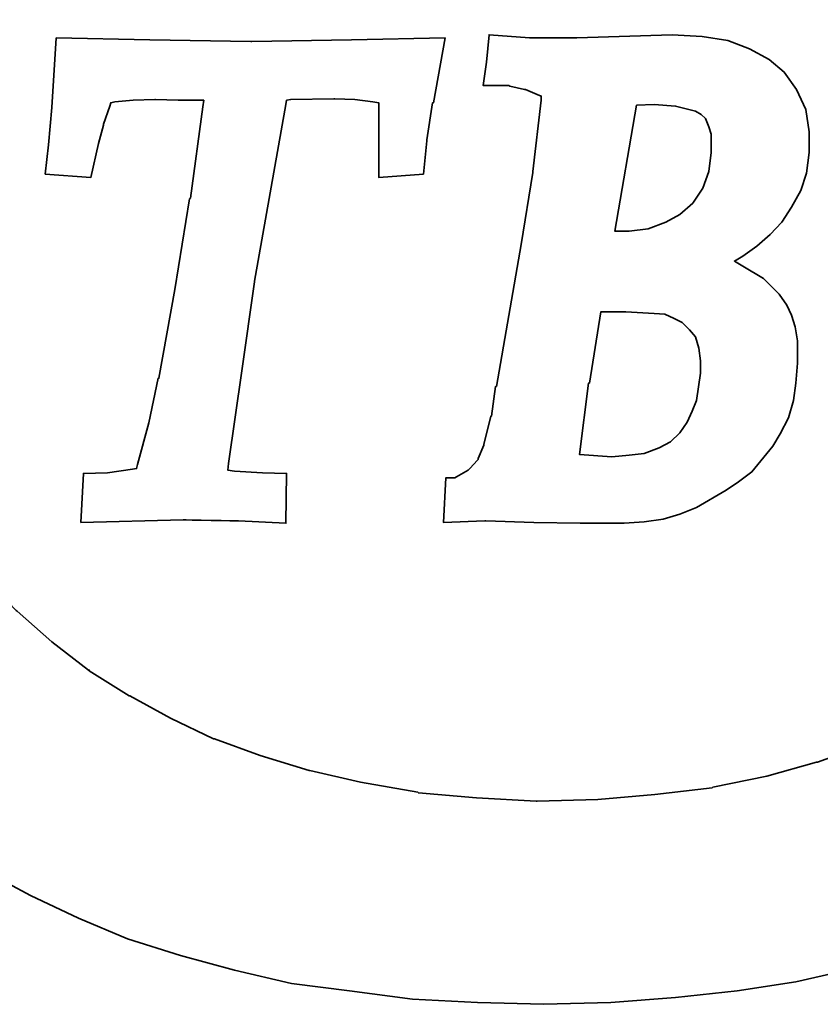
# Model space of a CAD drawing. Header units: millimetres. Extents: x -5 to 2507, y 11 to 386.
# Tile 5 of 63: x 251.29 to 256.85, y 108.6 to 115.43. Entities that reach past the tile are written whole.
import ezdxf

# ---------------------------------------------------------------- set-up
doc = ezdxf.new("R2010")
doc.units = ezdxf.units.MM
doc.header["$LTSCALE"] = 0.2
doc.layers.add('layer 1', color=7, linetype='CONTINUOUS')

msp = doc.modelspace()

# ---------------------------------------------------------------- linework, layer by layer
at = {"layer": 'layer 1', "color": 1, "lineweight": 35}
for points, knots in [([(258.9964, 115.8749), (258.9964, 115.8749), (260.338, 116.7047), (260.338, 116.7047), (260.338, 116.7047), (260.338, 116.7047), (260.1484, 116.9459), (260.1484, 116.9459), (260.1484, 116.9459), (260.1484, 116.9459), (259.93, 117.1703), (259.93, 117.1703), (259.93, 117.1703), (259.93, 117.1703), (259.705, 117.3899), (259.705, 117.3899), (259.705, 117.3899), (259.705, 117.3899), (259.474, 117.5855), (259.474, 117.5855), (259.474, 117.5855), (259.474, 117.5855), (259.2268, 117.7811), (259.2268, 117.7811), (259.2268, 117.7811), (259.2268, 117.7811), (259.2208, 117.7811), (259.2208, 117.7811), (259.2208, 117.7811), (259.2208, 117.7811), (258.9508, 117.9479), (258.9508, 117.9479), (258.9508, 117.9479), (258.9508, 117.9479), (258.9508, 117.9533), (258.9508, 117.9533), (258.9508, 117.9533), (258.9508, 117.9533), (258.6796, 118.1201), (258.6796, 118.1201), (258.6796, 118.1201), (258.6796, 118.1201), (258.3868, 118.2647), (258.3868, 118.2647), (258.3868, 118.2647), (258.3868, 118.2647), (258.0922, 118.4147), (258.0922, 118.4147), (258.0922, 118.4147), (258.0922, 118.4147), (257.7352, 118.5527), (257.7352, 118.5527), (257.7352, 118.5527), (257.7352, 118.5527), (257.3494, 118.6847), (257.3494, 118.6847), (257.3494, 118.6847), (257.3494, 118.6847), (256.9468, 118.7999), (256.9468, 118.7999), (256.9468, 118.7999), (256.9468, 118.7999), (256.5214, 118.8917), (256.5214, 118.8917), (256.5214, 118.8917), (256.5214, 118.8917), (256.0888, 118.9559), (256.0888, 118.9559), (256.0888, 118.9559), (256.0888, 118.9559), (255.6172, 119.0015), (255.6172, 119.0015), (255.6172, 119.0015), (255.6172, 119.0015), (255.1336, 119.0243), (255.1336, 119.0243), (255.1336, 119.0243), (255.1336, 119.0243), (254.644, 119.0135), (254.644, 119.0135), (254.644, 119.0135), (254.644, 119.0135), (254.1772, 118.9847), (254.1772, 118.9847), (254.1772, 118.9847), (254.1772, 118.9847), (253.7452, 118.9439), (253.7452, 118.9439), (253.7452, 118.9439), (253.7452, 118.9439), (253.3252, 118.8917), (253.3252, 118.8917), (253.3252, 118.8917), (253.3252, 118.8917), (252.9226, 118.8113), (252.9226, 118.8113), (252.9226, 118.8113), (252.9226, 118.8113), (252.646, 118.7369), (252.646, 118.7369), (252.646, 118.7369), (252.646, 118.7369), (252.37, 118.6559), (252.37, 118.6559), (252.37, 118.6559), (252.37, 118.6559), (252.0988, 118.5635), (252.0988, 118.5635), (252.0988, 118.5635), (252.0988, 118.5635), (251.8456, 118.4603), (251.8456, 118.4603), (251.8456, 118.4603), (251.8456, 118.4603), (251.5984, 118.3451), (251.5984, 118.3451), (251.5984, 118.3451), (251.5984, 118.3451), (251.3452, 118.2239), (251.3452, 118.2239), (251.3452, 118.2239), (251.3452, 118.2239), (251.1148, 118.0973), (251.1148, 118.0973), (251.1148, 118.0973), (251.1148, 118.0973), (250.8844, 117.9647), (250.8844, 117.9647), (250.8844, 117.9647), (250.8844, 117.9647), (250.6654, 117.8153), (250.6654, 117.8153), (250.6654, 117.8153), (250.6654, 117.8153), (250.4524, 117.6659), (250.4524, 117.6659), (250.4524, 117.6659), (250.4524, 117.6659), (250.2568, 117.5051), (250.2568, 117.5051), (250.2568, 117.5051), (250.2568, 117.5051), (250.0552, 117.3323), (250.0552, 117.3323), (250.0552, 117.3323), (250.0552, 117.3323), (249.7042, 116.9861), (249.7042, 116.9861), (249.7042, 116.9861), (249.7042, 116.9861), (249.6976, 116.9807), (249.6976, 116.9807), (249.6976, 116.9807), (249.6976, 116.9807), (249.37, 116.5895), (249.37, 116.5895), (249.37, 116.5895), (249.37, 116.5895), (249.1852, 116.3183), (249.1852, 116.3183), (249.1852, 116.3183), (249.1852, 116.3183), (249.1798, 116.3123), (249.1798, 116.3123), (249.1798, 116.3123), (249.1798, 116.3123), (249.0016, 116.0075), (249.0016, 116.0075), (249.0016, 116.0075), (249.0016, 116.0075), (248.8396, 115.6913), (248.8396, 115.6913), (248.8396, 115.6913), (248.8396, 115.6913), (248.7016, 115.3343), (248.7016, 115.3343), (248.7016, 115.3343), (248.7016, 115.3343), (248.5864, 114.9599), (248.5864, 114.9599), (248.5864, 114.9599), (248.5864, 114.9599), (248.5864, 114.9479), (248.5864, 114.9479), (248.5864, 114.9479), (248.5864, 114.9479), (248.512, 114.5447), (248.512, 114.5447), (248.512, 114.5447), (248.512, 114.5447), (248.4892, 114.3437), (248.4892, 114.3437), (248.4892, 114.3437), (248.4892, 114.3437), (248.4772, 114.1187), (248.4772, 114.1187), (248.4772, 114.1187), (248.4772, 114.1187), (248.4658, 113.8943), (248.4658, 113.8943), (248.4658, 113.8943), (248.4658, 113.8943), (248.4658, 113.6699), (248.4658, 113.6699), (248.4658, 113.6699), (248.4658, 113.6699), (248.5, 113.2211), (248.5, 113.2211), (248.5, 113.2211), (248.5, 113.2211), (248.5696, 112.8173), (248.5696, 112.8173), (248.5696, 112.8173), (248.5696, 112.8173), (248.656, 112.4375), (248.656, 112.4375), (248.656, 112.4375), (248.656, 112.4375), (248.7886, 112.0811), (248.7886, 112.0811), (248.7886, 112.0811), (248.7886, 112.0811), (248.9326, 111.7409), (248.9326, 111.7409), (248.9326, 111.7409), (248.9326, 111.7409), (249.1048, 111.4307), (249.1048, 111.4307), (249.1048, 111.4307), (249.1048, 111.4307), (249.2836, 111.1313), (249.2836, 111.1313), (249.2836, 111.1313), (249.2836, 111.1313), (249.502, 110.8607), (249.502, 110.8607), (249.502, 110.8607), (249.502, 110.8607), (249.721, 110.5949), (249.721, 110.5949), (249.721, 110.5949), (249.721, 110.5949), (249.9628, 110.3591), (249.9628, 110.3591), (249.9628, 110.3591), (249.9628, 110.3591), (250.21, 110.1173), (250.21, 110.1173), (250.21, 110.1173), (250.21, 110.1173), (250.4752, 109.9103), (250.4752, 109.9103), (250.4752, 109.9103), (250.4752, 109.9103), (250.7572, 109.7033), (250.7572, 109.7033), (250.7572, 109.7033), (250.7572, 109.7033), (251.0572, 109.5191), (251.0572, 109.5191), (251.0572, 109.5191), (251.0572, 109.5191), (251.3674, 109.3517), (251.3674, 109.3517), (251.3674, 109.3517), (251.3674, 109.3517), (251.7016, 109.1957), (251.7016, 109.1957), (251.7016, 109.1957), (251.7016, 109.1957), (252.0412, 109.0523), (252.0412, 109.0523), (252.0412, 109.0523), (252.0412, 109.0523), (252.4096, 108.9371), (252.4096, 108.9371), (252.4096, 108.9371), (252.4096, 108.9371), (252.784, 108.8339), (252.784, 108.8339), (252.784, 108.8339), (252.784, 108.8339), (253.1812, 108.7415), (253.1812, 108.7415), (253.1812, 108.7415), (253.1812, 108.7415), (253.5838, 108.6899), (253.5838, 108.6899), (253.5838, 108.6899), (253.5838, 108.6899), (254.0218, 108.6323), (254.0218, 108.6323), (254.0218, 108.6323), (254.0218, 108.6323), (254.4712, 108.6089), (254.4712, 108.6089), (254.4712, 108.6089), (254.4712, 108.6089), (254.932, 108.5975), (254.932, 108.5975), (254.932, 108.5975), (254.932, 108.5975), (255.3982, 108.6089), (255.3982, 108.6089), (255.3982, 108.6089), (255.3982, 108.6089), (255.8476, 108.6437), (255.8476, 108.6437), (255.8476, 108.6437), (255.8476, 108.6437), (256.2736, 108.6899), (256.2736, 108.6899), (256.2736, 108.6899), (256.2736, 108.6899), (256.6816, 108.7529), (256.6816, 108.7529), (256.6816, 108.7529), (256.6816, 108.7529), (257.0788, 108.8447), (257.0788, 108.8447), (257.0788, 108.8447), (257.0788, 108.8447), (257.4592, 108.9491), (257.4592, 108.9491), (257.4592, 108.9491), (257.4592, 108.9491), (257.8168, 109.0697), (257.8168, 109.0697), (257.8168, 109.0697), (257.8168, 109.0697), (258.1732, 109.2137), (258.1732, 109.2137), (258.1732, 109.2137), (258.1732, 109.2137), (258.6574, 109.4435), (258.6574, 109.4435), (258.6574, 109.4435), (258.6574, 109.4435), (258.8926, 109.5707), (258.8926, 109.5707), (258.8926, 109.5707), (258.8926, 109.5707), (259.1122, 109.7033), (259.1122, 109.7033), (259.1122, 109.7033), (259.1122, 109.7033), (259.3252, 109.8521), (259.3252, 109.8521), (259.3252, 109.8521), (259.3252, 109.8521), (259.5316, 110.0135), (259.5316, 110.0135), (259.5316, 110.0135), (259.5316, 110.0135), (259.7284, 110.1755), (259.7284, 110.1755), (259.7284, 110.1755), (259.7284, 110.1755), (259.9126, 110.3483), (259.9126, 110.3483), (259.9126, 110.3483), (259.9126, 110.3483), (260.1544, 110.5901), (260.1544, 110.5901), (260.1544, 110.5901), (260.1544, 110.5901), (260.2636, 110.7053), (260.2636, 110.7053), (260.2636, 110.7053), (260.2636, 110.7053), (260.344, 110.7911), (260.344, 110.7911), (260.344, 110.7911), (260.344, 110.7911), (258.9964, 111.6263), (258.9964, 111.6263), (258.9964, 111.6263), (258.9964, 111.6263), (258.7888, 111.4241), (258.7888, 111.4241), (258.7888, 111.4241), (258.7888, 111.4241), (258.5596, 111.2291), (258.5596, 111.2291), (258.5596, 111.2291), (258.5596, 111.2291), (258.3052, 111.0329), (258.3052, 111.0329), (258.3052, 111.0329), (258.3052, 111.0329), (258.0412, 110.8487), (258.0412, 110.8487), (258.0412, 110.8487), (258.0412, 110.8487), (258.0352, 110.8427), (258.0352, 110.8427), (258.0352, 110.8427), (258.0352, 110.8427), (257.7586, 110.6813), (257.7586, 110.6813), (257.7586, 110.6813), (257.7586, 110.6813), (257.4712, 110.5319), (257.4712, 110.5319), (257.4712, 110.5319), (257.4712, 110.5319), (257.4652, 110.5319), (257.4652, 110.5319), (257.4652, 110.5319), (257.4652, 110.5319), (257.1544, 110.3933), (257.1544, 110.3933), (257.1544, 110.3933), (257.1544, 110.3933), (256.8316, 110.2781), (256.8316, 110.2781), (256.8316, 110.2781), (256.8316, 110.2781), (256.8262, 110.2781), (256.8262, 110.2781), (256.8262, 110.2781), (256.8262, 110.2781), (256.48, 110.1803), (256.48, 110.1803), (256.48, 110.1803), (256.48, 110.1803), (256.1068, 110.1059), (256.1068, 110.1059), (256.1068, 110.1059), (256.1068, 110.1059), (256.1008, 110.0999), (256.1008, 110.0999), (256.1008, 110.0999), (256.1008, 110.0999), (255.7036, 110.0543), (255.7036, 110.0543), (255.7036, 110.0543), (255.7036, 110.0543), (255.3064, 110.0195), (255.3064, 110.0195), (255.3064, 110.0195), (255.3064, 110.0195), (254.8858, 110.0075), (254.8858, 110.0075), (254.8858, 110.0075), (254.8858, 110.0075), (254.8804, 110.0075), (254.8804, 110.0075), (254.8804, 110.0075), (254.8804, 110.0075), (254.4658, 110.0315), (254.4658, 110.0315), (254.4658, 110.0315), (254.4658, 110.0315), (254.062, 110.0651), (254.062, 110.0651), (254.062, 110.0651), (254.062, 110.0651), (254.0566, 110.0711), (254.0566, 110.0711), (254.0566, 110.0711), (254.0566, 110.0711), (253.6588, 110.1401), (253.6588, 110.1401), (253.6588, 110.1401), (253.6588, 110.1401), (253.3084, 110.2205), (253.3084, 110.2205), (253.3084, 110.2205), (253.3084, 110.2205), (253.3024, 110.2205), (253.3024, 110.2205), (253.3024, 110.2205), (253.3024, 110.2205), (252.9628, 110.3243), (252.9628, 110.3243), (252.9628, 110.3243), (252.9628, 110.3243), (252.646, 110.4395), (252.646, 110.4395), (252.646, 110.4395), (252.646, 110.4395), (252.64, 110.4395), (252.64, 110.4395), (252.64, 110.4395), (252.64, 110.4395), (252.3412, 110.5835), (252.3412, 110.5835), (252.3412, 110.5835), (252.3412, 110.5835), (252.058, 110.7389), (252.058, 110.7389), (252.058, 110.7389), (252.058, 110.7389), (252.0532, 110.7389), (252.0532, 110.7389), (252.0532, 110.7389), (252.0532, 110.7389), (251.776, 110.9117), (251.776, 110.9117), (251.776, 110.9117), (251.776, 110.9117), (251.776, 110.9177), (251.776, 110.9177), (251.776, 110.9177), (251.776, 110.9177), (251.7712, 110.9177), (251.7712, 110.9177), (251.7712, 110.9177), (251.7712, 110.9177), (251.5168, 111.1139), (251.5168, 111.1139), (251.5168, 111.1139), (251.5168, 111.1139), (251.2756, 111.3263), (251.2756, 111.3263), (251.2756, 111.3263), (251.2756, 111.3263), (251.2696, 111.3317), (251.2696, 111.3317), (251.2696, 111.3317), (251.2696, 111.3317), (251.0512, 111.5567), (251.0512, 111.5567), (251.0512, 111.5567), (251.0512, 111.5567), (250.8442, 111.7985), (250.8442, 111.7985), (250.8442, 111.7985), (250.8442, 111.7985), (250.8442, 111.8039), (250.8442, 111.8039), (250.8442, 111.8039), (250.8442, 111.8039), (250.6594, 112.0811), (250.6594, 112.0811), (250.6594, 112.0811), (250.6594, 112.0811), (250.654, 112.0811), (250.654, 112.0811), (250.654, 112.0811), (250.654, 112.0811), (250.648, 112.0919), (250.648, 112.0919), (250.648, 112.0919), (250.648, 112.0919), (250.504, 112.3625), (250.504, 112.3625), (250.504, 112.3625), (250.504, 112.3625), (250.504, 112.3685), (250.504, 112.3685), (250.504, 112.3685), (250.504, 112.3685), (250.3828, 112.6859), (250.3828, 112.6859), (250.3828, 112.6859), (250.3828, 112.6859), (250.3768, 112.6967), (250.3768, 112.6967), (250.3768, 112.6967), (250.3768, 112.6967), (250.2742, 113.0423), (250.2742, 113.0423), (250.2742, 113.0423), (250.2742, 113.0423), (250.2742, 113.0483), (250.2742, 113.0483), (250.2742, 113.0483), (250.2742, 113.0483), (250.2388, 113.2319), (250.2388, 113.2319), (250.2388, 113.2319), (250.2388, 113.2319), (250.2328, 113.2379), (250.2328, 113.2379), (250.2328, 113.2379), (250.2328, 113.2379), (250.21, 113.4221), (250.21, 113.4221), (250.21, 113.4221), (250.21, 113.4221), (250.1992, 113.6291), (250.1992, 113.6291), (250.1992, 113.6291), (250.1992, 113.6291), (250.1926, 113.8367), (250.1926, 113.8367), (250.1926, 113.8367), (250.1926, 113.8367), (250.1926, 113.8427), (250.1926, 113.8427), (250.1926, 113.8427), (250.1926, 113.8427), (250.204, 114.0269), (250.204, 114.0269), (250.204, 114.0269), (250.204, 114.0269), (250.204, 114.0503), (250.204, 114.0503), (250.204, 114.0503), (250.204, 114.0503), (250.2214, 114.2459), (250.2214, 114.2459), (250.2214, 114.2459), (250.2214, 114.2459), (250.2448, 114.4295), (250.2448, 114.4295), (250.2448, 114.4295), (250.2448, 114.4295), (250.2448, 114.4361), (250.2448, 114.4361), (250.2448, 114.4361), (250.2448, 114.4361), (250.2508, 114.4361), (250.2508, 114.4361), (250.2508, 114.4361), (250.2508, 114.4361), (250.2508, 114.4475), (250.2508, 114.4475), (250.2508, 114.4475), (250.2508, 114.4475), (250.2856, 114.6143), (250.2856, 114.6143), (250.2856, 114.6143), (250.2856, 114.6143), (250.2856, 114.6203), (250.2856, 114.6203), (250.2856, 114.6203), (250.2856, 114.6203), (250.2964, 114.6599), (250.2964, 114.6599), (250.2964, 114.6599), (250.2964, 114.6599), (250.3894, 114.9599), (250.3894, 114.9599), (250.3894, 114.9599), (250.3894, 114.9599), (250.3894, 114.9653), (250.3894, 114.9653), (250.3894, 114.9653), (250.3894, 114.9653), (250.5388, 115.2767), (250.5388, 115.2767), (250.5388, 115.2767), (250.5388, 115.2767), (250.6996, 115.5647), (250.6996, 115.5647), (250.6996, 115.5647), (250.6996, 115.5647), (250.7056, 115.5695), (250.7056, 115.5695), (250.7056, 115.5695), (250.7056, 115.5695), (250.9018, 115.8347), (250.9018, 115.8347), (250.9018, 115.8347), (250.9018, 115.8347), (251.1088, 116.0651), (251.1088, 116.0651), (251.1088, 116.0651), (251.1088, 116.0651), (251.1088, 116.0711), (251.1088, 116.0711), (251.1088, 116.0711), (251.1088, 116.0711), (251.3272, 116.2895), (251.3272, 116.2895), (251.3272, 116.2895), (251.3272, 116.2895), (251.3332, 116.2895), (251.3332, 116.2895), (251.3332, 116.2895), (251.3332, 116.2895), (251.5744, 116.4965), (251.5744, 116.4965), (251.5744, 116.4965), (251.5744, 116.4965), (251.8396, 116.6807), (251.8396, 116.6807), (251.8396, 116.6807), (251.8396, 116.6807), (251.8456, 116.6867), (251.8456, 116.6867), (251.8456, 116.6867), (251.8456, 116.6867), (252.1222, 116.8595), (252.1222, 116.8595), (252.1222, 116.8595), (252.1222, 116.8595), (252.4096, 117.0209), (252.4096, 117.0209), (252.4096, 117.0209), (252.4096, 117.0209), (252.4156, 117.0209), (252.4156, 117.0209), (252.4156, 117.0209), (252.4156, 117.0209), (252.7144, 117.1529), (252.7144, 117.1529), (252.7144, 117.1529), (252.7144, 117.1529), (253.0378, 117.2681), (253.0378, 117.2681), (253.0378, 117.2681), (253.0378, 117.2681), (253.3708, 117.3779), (253.3708, 117.3779), (253.3708, 117.3779), (253.3708, 117.3779), (253.3768, 117.3779), (253.3768, 117.3779), (253.3768, 117.3779), (253.3768, 117.3779), (253.7344, 117.4583), (253.7344, 117.4583), (253.7344, 117.4583), (253.7344, 117.4583), (253.7344, 117.4643), (253.7344, 117.4643), (253.7344, 117.4643), (253.7344, 117.4643), (253.7404, 117.4643), (253.7404, 117.4643), (253.7404, 117.4643), (253.7404, 117.4643), (254.1376, 117.5219), (254.1376, 117.5219), (254.1376, 117.5219), (254.1376, 117.5219), (254.1424, 117.5219), (254.1424, 117.5219), (254.1424, 117.5219), (254.1424, 117.5219), (254.5522, 117.5561), (254.5522, 117.5561), (254.5522, 117.5561), (254.5522, 117.5561), (254.9608, 117.5675), (254.9608, 117.5675), (254.9608, 117.5675), (254.9608, 117.5675), (254.9668, 117.5675), (254.9668, 117.5675), (254.9668, 117.5675), (254.9668, 117.5675), (255.3808, 117.5561), (255.3808, 117.5561), (255.3808, 117.5561), (255.3808, 117.5561), (255.784, 117.5219), (255.784, 117.5219), (255.784, 117.5219), (255.784, 117.5219), (255.79, 117.5159), (255.79, 117.5159), (255.79, 117.5159), (255.79, 117.5159), (256.1692, 117.4475), (256.1692, 117.4475), (256.1692, 117.4475), (256.1692, 117.4475), (256.5376, 117.3719), (256.5376, 117.3719), (256.5376, 117.3719), (256.5376, 117.3719), (256.5436, 117.3719), (256.5436, 117.3719), (256.5436, 117.3719), (256.5436, 117.3719), (256.8892, 117.2681), (256.8892, 117.2681), (256.8892, 117.2681), (256.8892, 117.2681), (257.1652, 117.1655), (257.1652, 117.1655), (257.1652, 117.1655), (257.1652, 117.1655), (257.4424, 117.0503), (257.4424, 117.0503), (257.4424, 117.0503), (257.4424, 117.0503), (257.4484, 117.0503), (257.4484, 117.0503), (257.4484, 117.0503), (257.4484, 117.0503), (257.7016, 116.9171), (257.7016, 116.9171), (257.7016, 116.9171), (257.7016, 116.9171), (257.9548, 116.7671), (257.9548, 116.7671), (257.9548, 116.7671), (257.9548, 116.7671), (257.9548, 116.7623), (257.9548, 116.7623), (257.9548, 116.7623), (257.9548, 116.7623), (258.1852, 116.6123), (258.1852, 116.6123), (258.1852, 116.6123), (258.1852, 116.6123), (258.1906, 116.6123), (258.1906, 116.6123), (258.1906, 116.6123), (258.1906, 116.6123), (258.4036, 116.4455), (258.4036, 116.4455), (258.4036, 116.4455), (258.4036, 116.4455), (258.4096, 116.4389), (258.4096, 116.4389), (258.4096, 116.4389), (258.4096, 116.4389), (258.6172, 116.2607), (258.6172, 116.2607), (258.6172, 116.2607), (258.6172, 116.2607), (258.622, 116.2547), (258.622, 116.2547), (258.622, 116.2547), (258.622, 116.2547), (258.8068, 116.0651), (258.8068, 116.0651), (258.8068, 116.0651), (258.8068, 116.0651), (258.91, 115.9559), (258.91, 115.9559), (258.91, 115.9559), (258.91, 115.9559), (258.9964, 115.8749), (258.9964, 115.8749)], [0, 0, 0, 0, 0.004808, 0.004808, 0.004808, 0.004808, 0.009615, 0.009615, 0.009615, 0.009615, 0.014423, 0.014423, 0.014423, 0.014423, 0.019231, 0.019231, 0.019231, 0.019231, 0.024038, 0.024038, 0.024038, 0.024038, 0.028846, 0.028846, 0.028846, 0.028846, 0.033654, 0.033654, 0.033654, 0.033654, 0.038462, 0.038462, 0.038462, 0.038462, 0.043269, 0.043269, 0.043269, 0.043269, 0.048077, 0.048077, 0.048077, 0.048077, 0.052885, 0.052885, 0.052885, 0.052885, 0.057692, 0.057692, 0.057692, 0.057692, 0.0625, 0.0625, 0.0625, 0.0625, 0.067308, 0.067308, 0.067308, 0.067308, 0.072115, 0.072115, 0.072115, 0.072115, 0.076923, 0.076923, 0.076923, 0.076923, 0.081731, 0.081731, 0.081731, 0.081731, 0.086538, 0.086538, 0.086538, 0.086538, 0.091346, 0.091346, 0.091346, 0.091346, 0.096154, 0.096154, 0.096154, 0.096154, 0.100962, 0.100962, 0.100962, 0.100962, 0.105769, 0.105769, 0.105769, 0.105769, 0.110577, 0.110577, 0.110577, 0.110577, 0.115385, 0.115385, 0.115385, 0.115385, 0.120192, 0.120192, 0.120192, 0.120192, 0.125, 0.125, 0.125, 0.125, 0.129808, 0.129808, 0.129808, 0.129808, 0.134615, 0.134615, 0.134615, 0.134615, 0.139423, 0.139423, 0.139423, 0.139423, 0.144231, 0.144231, 0.144231, 0.144231, 0.149038, 0.149038, 0.149038, 0.149038, 0.153846, 0.153846, 0.153846, 0.153846, 0.158654, 0.158654, 0.158654, 0.158654, 0.163462, 0.163462, 0.163462, 0.163462, 0.168269, 0.168269, 0.168269, 0.168269, 0.173077, 0.173077, 0.173077, 0.173077, 0.177885, 0.177885, 0.177885, 0.177885, 0.182692, 0.182692, 0.182692, 0.182692, 0.1875, 0.1875, 0.1875, 0.1875, 0.192308, 0.192308, 0.192308, 0.192308, 0.197115, 0.197115, 0.197115, 0.197115, 0.201923, 0.201923, 0.201923, 0.201923, 0.206731, 0.206731, 0.206731, 0.206731, 0.211538, 0.211538, 0.211538, 0.211538, 0.216346, 0.216346, 0.216346, 0.216346, 0.221154, 0.221154, 0.221154, 0.221154, 0.225962, 0.225962, 0.225962, 0.225962, 0.230769, 0.230769, 0.230769, 0.230769, 0.235577, 0.235577, 0.235577, 0.235577, 0.240385, 0.240385, 0.240385, 0.240385, 0.245192, 0.245192, 0.245192, 0.245192, 0.25, 0.25, 0.25, 0.25, 0.254808, 0.254808, 0.254808, 0.254808, 0.259615, 0.259615, 0.259615, 0.259615, 0.264423, 0.264423, 0.264423, 0.264423, 0.269231, 0.269231, 0.269231, 0.269231, 0.274038, 0.274038, 0.274038, 0.274038, 0.278846, 0.278846, 0.278846, 0.278846, 0.283654, 0.283654, 0.283654, 0.283654, 0.288462, 0.288462, 0.288462, 0.288462, 0.293269, 0.293269, 0.293269, 0.293269, 0.298077, 0.298077, 0.298077, 0.298077, 0.302885, 0.302885, 0.302885, 0.302885, 0.307692, 0.307692, 0.307692, 0.307692, 0.3125, 0.3125, 0.3125, 0.3125, 0.317308, 0.317308, 0.317308, 0.317308, 0.322115, 0.322115, 0.322115, 0.322115, 0.326923, 0.326923, 0.326923, 0.326923, 0.331731, 0.331731, 0.331731, 0.331731, 0.336538, 0.336538, 0.336538, 0.336538, 0.341346, 0.341346, 0.341346, 0.341346, 0.346154, 0.346154, 0.346154, 0.346154, 0.350962, 0.350962, 0.350962, 0.350962, 0.355769, 0.355769, 0.355769, 0.355769, 0.360577, 0.360577, 0.360577, 0.360577, 0.365385, 0.365385, 0.365385, 0.365385, 0.370192, 0.370192, 0.370192, 0.370192, 0.375, 0.375, 0.375, 0.375, 0.379808, 0.379808, 0.379808, 0.379808, 0.384615, 0.384615, 0.384615, 0.384615, 0.389423, 0.389423, 0.389423, 0.389423, 0.394231, 0.394231, 0.394231, 0.394231, 0.399038, 0.399038, 0.399038, 0.399038, 0.403846, 0.403846, 0.403846, 0.403846, 0.408654, 0.408654, 0.408654, 0.408654, 0.413462, 0.413462, 0.413462, 0.413462, 0.418269, 0.418269, 0.418269, 0.418269, 0.423077, 0.423077, 0.423077, 0.423077, 0.427885, 0.427885, 0.427885, 0.427885, 0.432692, 0.432692, 0.432692, 0.432692, 0.4375, 0.4375, 0.4375, 0.4375, 0.442308, 0.442308, 0.442308, 0.442308, 0.447115, 0.447115, 0.447115, 0.447115, 0.451923, 0.451923, 0.451923, 0.451923, 0.456731, 0.456731, 0.456731, 0.456731, 0.461538, 0.461538, 0.461538, 0.461538, 0.466346, 0.466346, 0.466346, 0.466346, 0.471154, 0.471154, 0.471154, 0.471154, 0.475962, 0.475962, 0.475962, 0.475962, 0.480769, 0.480769, 0.480769, 0.480769, 0.485577, 0.485577, 0.485577, 0.485577, 0.490385, 0.490385, 0.490385, 0.490385, 0.495192, 0.495192, 0.495192, 0.495192, 0.5, 0.5, 0.5, 0.5, 0.504808, 0.504808, 0.504808, 0.504808, 0.509615, 0.509615, 0.509615, 0.509615, 0.514423, 0.514423, 0.514423, 0.514423, 0.519231, 0.519231, 0.519231, 0.519231, 0.524038, 0.524038, 0.524038, 0.524038, 0.528846, 0.528846, 0.528846, 0.528846, 0.533654, 0.533654, 0.533654, 0.533654, 0.538462, 0.538462, 0.538462, 0.538462, 0.543269, 0.543269, 0.543269, 0.543269, 0.548077, 0.548077, 0.548077, 0.548077, 0.552885, 0.552885, 0.552885, 0.552885, 0.557692, 0.557692, 0.557692, 0.557692, 0.5625, 0.5625, 0.5625, 0.5625, 0.567308, 0.567308, 0.567308, 0.567308, 0.572115, 0.572115, 0.572115, 0.572115, 0.576923, 0.576923, 0.576923, 0.576923, 0.581731, 0.581731, 0.581731, 0.581731, 0.586538, 0.586538, 0.586538, 0.586538, 0.591346, 0.591346, 0.591346, 0.591346, 0.596154, 0.596154, 0.596154, 0.596154, 0.600962, 0.600962, 0.600962, 0.600962, 0.605769, 0.605769, 0.605769, 0.605769, 0.610577, 0.610577, 0.610577, 0.610577, 0.615385, 0.615385, 0.615385, 0.615385, 0.620192, 0.620192, 0.620192, 0.620192, 0.625, 0.625, 0.625, 0.625, 0.629808, 0.629808, 0.629808, 0.629808, 0.634615, 0.634615, 0.634615, 0.634615, 0.639423, 0.639423, 0.639423, 0.639423, 0.644231, 0.644231, 0.644231, 0.644231, 0.649038, 0.649038, 0.649038, 0.649038, 0.653846, 0.653846, 0.653846, 0.653846, 0.658654, 0.658654, 0.658654, 0.658654, 0.663462, 0.663462, 0.663462, 0.663462, 0.668269, 0.668269, 0.668269, 0.668269, 0.673077, 0.673077, 0.673077, 0.673077, 0.677885, 0.677885, 0.677885, 0.677885, 0.682692, 0.682692, 0.682692, 0.682692, 0.6875, 0.6875, 0.6875, 0.6875, 0.692308, 0.692308, 0.692308, 0.692308, 0.697115, 0.697115, 0.697115, 0.697115, 0.701923, 0.701923, 0.701923, 0.701923, 0.706731, 0.706731, 0.706731, 0.706731, 0.711538, 0.711538, 0.711538, 0.711538, 0.716346, 0.716346, 0.716346, 0.716346, 0.721154, 0.721154, 0.721154, 0.721154, 0.725962, 0.725962, 0.725962, 0.725962, 0.730769, 0.730769, 0.730769, 0.730769, 0.735577, 0.735577, 0.735577, 0.735577, 0.740385, 0.740385, 0.740385, 0.740385, 0.745192, 0.745192, 0.745192, 0.745192, 0.75, 0.75, 0.75, 0.75, 0.754808, 0.754808, 0.754808, 0.754808, 0.759615, 0.759615, 0.759615, 0.759615, 0.764423, 0.764423, 0.764423, 0.764423, 0.769231, 0.769231, 0.769231, 0.769231, 0.774038, 0.774038, 0.774038, 0.774038, 0.778846, 0.778846, 0.778846, 0.778846, 0.783654, 0.783654, 0.783654, 0.783654, 0.788462, 0.788462, 0.788462, 0.788462, 0.793269, 0.793269, 0.793269, 0.793269, 0.798077, 0.798077, 0.798077, 0.798077, 0.802885, 0.802885, 0.802885, 0.802885, 0.807692, 0.807692, 0.807692, 0.807692, 0.8125, 0.8125, 0.8125, 0.8125, 0.817308, 0.817308, 0.817308, 0.817308, 0.822115, 0.822115, 0.822115, 0.822115, 0.826923, 0.826923, 0.826923, 0.826923, 0.831731, 0.831731, 0.831731, 0.831731, 0.836538, 0.836538, 0.836538, 0.836538, 0.841346, 0.841346, 0.841346, 0.841346, 0.846154, 0.846154, 0.846154, 0.846154, 0.850962, 0.850962, 0.850962, 0.850962, 0.855769, 0.855769, 0.855769, 0.855769, 0.860577, 0.860577, 0.860577, 0.860577, 0.865385, 0.865385, 0.865385, 0.865385, 0.870192, 0.870192, 0.870192, 0.870192, 0.875, 0.875, 0.875, 0.875, 0.879808, 0.879808, 0.879808, 0.879808, 0.884615, 0.884615, 0.884615, 0.884615, 0.889423, 0.889423, 0.889423, 0.889423, 0.894231, 0.894231, 0.894231, 0.894231, 0.899038, 0.899038, 0.899038, 0.899038, 0.903846, 0.903846, 0.903846, 0.903846, 0.908654, 0.908654, 0.908654, 0.908654, 0.913462, 0.913462, 0.913462, 0.913462, 0.918269, 0.918269, 0.918269, 0.918269, 0.923077, 0.923077, 0.923077, 0.923077, 0.927885, 0.927885, 0.927885, 0.927885, 0.932692, 0.932692, 0.932692, 0.932692, 0.9375, 0.9375, 0.9375, 0.9375, 0.942308, 0.942308, 0.942308, 0.942308, 0.947115, 0.947115, 0.947115, 0.947115, 0.951923, 0.951923, 0.951923, 0.951923, 0.956731, 0.956731, 0.956731, 0.956731, 0.961538, 0.961538, 0.961538, 0.961538, 0.966346, 0.966346, 0.966346, 0.966346, 0.971154, 0.971154, 0.971154, 0.971154, 0.975962, 0.975962, 0.975962, 0.975962, 0.980769, 0.980769, 0.980769, 0.980769, 0.985577, 0.985577, 0.985577, 0.985577, 0.990385, 0.990385, 0.990385, 0.990385, 0.995192, 0.995192, 0.995192, 0.995192, 1, 1, 1, 1]), ([(256.774, 114.6551), (256.774, 114.6551), (256.7512, 114.8099), (256.7512, 114.8099), (256.7512, 114.8099), (256.7512, 114.8099), (256.6876, 114.9479), (256.6876, 114.9479), (256.6876, 114.9479), (256.6876, 114.9479), (256.6012, 115.0691), (256.6012, 115.0691), (256.6012, 115.0691), (256.6012, 115.0691), (256.498, 115.1555), (256.498, 115.1555), (256.498, 115.1555), (256.498, 115.1555), (256.36, 115.2299), (256.36, 115.2299), (256.36, 115.2299), (256.36, 115.2299), (256.21, 115.2875), (256.21, 115.2875), (256.21, 115.2875), (256.21, 115.2875), (256.0312, 115.3163), (256.0312, 115.3163), (256.0312, 115.3163), (256.0312, 115.3163), (255.8236, 115.3283), (255.8236, 115.3283), (255.8236, 115.3283), (255.8236, 115.3283), (255.1624, 115.3055), (255.1624, 115.3055), (255.1624, 115.3055), (255.1624, 115.3055), (254.8336, 115.3055), (254.8336, 115.3055), (254.8336, 115.3055), (254.8336, 115.3055), (254.5522, 115.3283), (254.5522, 115.3283), (254.5522, 115.3283), (254.5522, 115.3283), (254.5348, 115.1387), (254.5348, 115.1387), (254.5348, 115.1387), (254.5348, 115.1387), (254.5108, 114.9767), (254.5108, 114.9767), (254.5108, 114.9767), (254.5108, 114.9767), (254.6836, 114.9767), (254.6836, 114.9767), (254.6836, 114.9767), (254.6836, 114.9767), (254.6896, 114.9767), (254.6896, 114.9767), (254.6896, 114.9767), (254.6896, 114.9767), (254.6956, 114.9713), (254.6956, 114.9713), (254.6956, 114.9713), (254.6956, 114.9713), (254.7994, 114.9479), (254.7994, 114.9479), (254.7994, 114.9479), (254.7994, 114.9479), (254.8048, 114.9479), (254.8048, 114.9479), (254.8048, 114.9479), (254.8048, 114.9479), (254.8858, 114.9131), (254.8858, 114.9131), (254.8858, 114.9131), (254.8858, 114.9131), (254.914, 114.9023), (254.914, 114.9023), (254.914, 114.9023), (254.914, 114.9023), (254.914, 114.8729), (254.914, 114.8729), (254.914, 114.8729), (254.914, 114.8729), (254.857, 114.3779), (254.857, 114.3779), (254.857, 114.3779), (254.857, 114.3779), (254.857, 114.3719), (254.857, 114.3719), (254.857, 114.3719), (254.857, 114.3719), (254.776, 113.8709), (254.776, 113.8709), (254.776, 113.8709), (254.776, 113.8709), (254.6032, 112.8863), (254.6032, 112.8863), (254.6032, 112.8863), (254.6032, 112.8863), (254.5978, 112.8863), (254.5978, 112.8863), (254.5978, 112.8863), (254.5978, 112.8863), (254.5684, 112.6793), (254.5684, 112.6793), (254.5684, 112.6793), (254.5684, 112.6793), (254.5636, 112.6793), (254.5636, 112.6793), (254.5636, 112.6793), (254.5636, 112.6793), (254.5168, 112.4843), (254.5168, 112.4843), (254.5168, 112.4843), (254.5168, 112.4843), (254.5168, 112.4783), (254.5168, 112.4783), (254.5168, 112.4783), (254.5168, 112.4783), (254.4772, 112.3859), (254.4772, 112.3859), (254.4772, 112.3859), (254.4772, 112.3859), (254.4772, 112.3799), (254.4772, 112.3799), (254.4772, 112.3799), (254.4772, 112.3799), (254.4712, 112.3739), (254.4712, 112.3739), (254.4712, 112.3739), (254.4712, 112.3739), (254.4196, 112.3163), (254.4196, 112.3163), (254.4196, 112.3163), (254.4196, 112.3163), (254.4136, 112.3115), (254.4136, 112.3115), (254.4136, 112.3115), (254.4136, 112.3115), (254.4082, 112.3055), (254.4082, 112.3055), (254.4082, 112.3055), (254.4082, 112.3055), (254.3266, 112.2593), (254.3266, 112.2593), (254.3266, 112.2593), (254.3266, 112.2593), (254.3152, 112.2533), (254.3152, 112.2533), (254.3152, 112.2533), (254.3152, 112.2533), (254.3044, 112.2533), (254.3044, 112.2533), (254.3044, 112.2533), (254.3044, 112.2533), (254.2528, 112.2533), (254.2528, 112.2533), (254.2528, 112.2533), (254.2528, 112.2533), (254.2354, 111.9431), (254.2354, 111.9431), (254.2354, 111.9431), (254.2354, 111.9431), (254.5234, 111.9539), (254.5234, 111.9539), (254.5234, 111.9539), (254.5234, 111.9539), (254.5288, 111.9539), (254.5288, 111.9539), (254.5288, 111.9539), (254.5288, 111.9539), (254.8624, 111.9431), (254.8624, 111.9431), (254.8624, 111.9431), (254.8624, 111.9431), (255.1852, 111.9365), (255.1852, 111.9365), (255.1852, 111.9365), (255.1852, 111.9365), (255.49, 111.9365), (255.49, 111.9365), (255.49, 111.9365), (255.49, 111.9365), (255.6286, 111.9479), (255.6286, 111.9479), (255.6286, 111.9479), (255.6286, 111.9479), (255.7612, 111.9653), (255.7612, 111.9653), (255.7612, 111.9653), (255.7612, 111.9653), (255.8764, 112.0007), (255.8764, 112.0007), (255.8764, 112.0007), (255.8764, 112.0007), (255.9916, 112.0457), (255.9916, 112.0457), (255.9916, 112.0457), (255.9916, 112.0457), (256.1986, 112.1675), (256.1986, 112.1675), (256.1986, 112.1675), (256.1986, 112.1675), (256.285, 112.2245), (256.285, 112.2245), (256.285, 112.2245), (256.285, 112.2245), (256.3768, 112.2935), (256.3768, 112.2935), (256.3768, 112.2935), (256.3768, 112.2935), (256.5214, 112.4723), (256.5214, 112.4723), (256.5214, 112.4723), (256.5214, 112.4723), (256.5724, 112.5587), (256.5724, 112.5587), (256.5724, 112.5587), (256.5724, 112.5587), (256.63, 112.6685), (256.63, 112.6685), (256.63, 112.6685), (256.63, 112.6685), (256.6648, 112.7891), (256.6648, 112.7891), (256.6648, 112.7891), (256.6648, 112.7891), (256.6816, 112.9103), (256.6816, 112.9103), (256.6816, 112.9103), (256.6816, 112.9103), (256.6936, 113.0483), (256.6936, 113.0483), (256.6936, 113.0483), (256.6936, 113.0483), (256.6936, 113.2031), (256.6936, 113.2031), (256.6936, 113.2031), (256.6936, 113.2031), (256.6768, 113.3009), (256.6768, 113.3009), (256.6768, 113.3009), (256.6768, 113.3009), (256.6528, 113.3819), (256.6528, 113.3819), (256.6528, 113.3819), (256.6528, 113.3819), (256.6192, 113.4509), (256.6192, 113.4509), (256.6192, 113.4509), (256.6192, 113.4509), (256.5664, 113.5265), (256.5664, 113.5265), (256.5664, 113.5265), (256.5664, 113.5265), (256.4572, 113.6351), (256.4572, 113.6351), (256.4572, 113.6351), (256.4572, 113.6351), (256.3138, 113.7215), (256.3138, 113.7215), (256.3138, 113.7215), (256.3138, 113.7215), (256.2562, 113.7563), (256.2562, 113.7563), (256.2562, 113.7563), (256.2562, 113.7563), (256.3138, 113.7911), (256.3138, 113.7911), (256.3138, 113.7911), (256.3138, 113.7911), (256.4116, 113.8595), (256.4116, 113.8595), (256.4116, 113.8595), (256.4116, 113.8595), (256.504, 113.9411), (256.504, 113.9411), (256.504, 113.9411), (256.504, 113.9411), (256.5838, 114.0269), (256.5838, 114.0269), (256.5838, 114.0269), (256.5838, 114.0269), (256.6528, 114.1307), (256.6528, 114.1307), (256.6528, 114.1307), (256.6528, 114.1307), (256.7164, 114.2459), (256.7164, 114.2459), (256.7164, 114.2459), (256.7164, 114.2459), (256.7572, 114.3671), (256.7572, 114.3671), (256.7572, 114.3671), (256.7572, 114.3671), (256.774, 114.5105), (256.774, 114.5105), (256.774, 114.5105), (256.774, 114.5105), (256.774, 114.6551), (256.774, 114.6551)], [0, 0, 0, 0, 0.013158, 0.013158, 0.013158, 0.013158, 0.026316, 0.026316, 0.026316, 0.026316, 0.039474, 0.039474, 0.039474, 0.039474, 0.052632, 0.052632, 0.052632, 0.052632, 0.065789, 0.065789, 0.065789, 0.065789, 0.078947, 0.078947, 0.078947, 0.078947, 0.092105, 0.092105, 0.092105, 0.092105, 0.105263, 0.105263, 0.105263, 0.105263, 0.118421, 0.118421, 0.118421, 0.118421, 0.131579, 0.131579, 0.131579, 0.131579, 0.144737, 0.144737, 0.144737, 0.144737, 0.157895, 0.157895, 0.157895, 0.157895, 0.171053, 0.171053, 0.171053, 0.171053, 0.184211, 0.184211, 0.184211, 0.184211, 0.197368, 0.197368, 0.197368, 0.197368, 0.210526, 0.210526, 0.210526, 0.210526, 0.223684, 0.223684, 0.223684, 0.223684, 0.236842, 0.236842, 0.236842, 0.236842, 0.25, 0.25, 0.25, 0.25, 0.263158, 0.263158, 0.263158, 0.263158, 0.276316, 0.276316, 0.276316, 0.276316, 0.289474, 0.289474, 0.289474, 0.289474, 0.302632, 0.302632, 0.302632, 0.302632, 0.315789, 0.315789, 0.315789, 0.315789, 0.328947, 0.328947, 0.328947, 0.328947, 0.342105, 0.342105, 0.342105, 0.342105, 0.355263, 0.355263, 0.355263, 0.355263, 0.368421, 0.368421, 0.368421, 0.368421, 0.381579, 0.381579, 0.381579, 0.381579, 0.394737, 0.394737, 0.394737, 0.394737, 0.407895, 0.407895, 0.407895, 0.407895, 0.421053, 0.421053, 0.421053, 0.421053, 0.434211, 0.434211, 0.434211, 0.434211, 0.447368, 0.447368, 0.447368, 0.447368, 0.460526, 0.460526, 0.460526, 0.460526, 0.473684, 0.473684, 0.473684, 0.473684, 0.486842, 0.486842, 0.486842, 0.486842, 0.5, 0.5, 0.5, 0.5, 0.513158, 0.513158, 0.513158, 0.513158, 0.526316, 0.526316, 0.526316, 0.526316, 0.539474, 0.539474, 0.539474, 0.539474, 0.552632, 0.552632, 0.552632, 0.552632, 0.565789, 0.565789, 0.565789, 0.565789, 0.578947, 0.578947, 0.578947, 0.578947, 0.592105, 0.592105, 0.592105, 0.592105, 0.605263, 0.605263, 0.605263, 0.605263, 0.618421, 0.618421, 0.618421, 0.618421, 0.631579, 0.631579, 0.631579, 0.631579, 0.644737, 0.644737, 0.644737, 0.644737, 0.657895, 0.657895, 0.657895, 0.657895, 0.671053, 0.671053, 0.671053, 0.671053, 0.684211, 0.684211, 0.684211, 0.684211, 0.697368, 0.697368, 0.697368, 0.697368, 0.710526, 0.710526, 0.710526, 0.710526, 0.723684, 0.723684, 0.723684, 0.723684, 0.736842, 0.736842, 0.736842, 0.736842, 0.75, 0.75, 0.75, 0.75, 0.763158, 0.763158, 0.763158, 0.763158, 0.776316, 0.776316, 0.776316, 0.776316, 0.789474, 0.789474, 0.789474, 0.789474, 0.802632, 0.802632, 0.802632, 0.802632, 0.815789, 0.815789, 0.815789, 0.815789, 0.828947, 0.828947, 0.828947, 0.828947, 0.842105, 0.842105, 0.842105, 0.842105, 0.855263, 0.855263, 0.855263, 0.855263, 0.868421, 0.868421, 0.868421, 0.868421, 0.881579, 0.881579, 0.881579, 0.881579, 0.894737, 0.894737, 0.894737, 0.894737, 0.907895, 0.907895, 0.907895, 0.907895, 0.921053, 0.921053, 0.921053, 0.921053, 0.934211, 0.934211, 0.934211, 0.934211, 0.947368, 0.947368, 0.947368, 0.947368, 0.960526, 0.960526, 0.960526, 0.960526, 0.973684, 0.973684, 0.973684, 0.973684, 0.986842, 0.986842, 0.986842, 0.986842, 1, 1, 1, 1]), ([(251.5456, 115.3055), (251.5456, 115.3055), (251.5168, 114.8219), (251.5168, 114.8219), (251.5168, 114.8219), (251.5168, 114.8219), (251.4946, 114.5627), (251.4946, 114.5627), (251.4946, 114.5627), (251.4946, 114.5627), (251.4712, 114.3605), (251.4712, 114.3605), (251.4712, 114.3605), (251.4712, 114.3605), (251.788, 114.3377), (251.788, 114.3377), (251.788, 114.3377), (251.788, 114.3377), (251.8396, 114.5735), (251.8396, 114.5735), (251.8396, 114.5735), (251.8396, 114.5735), (251.8744, 114.7007), (251.8744, 114.7007), (251.8744, 114.7007), (251.8744, 114.7007), (251.8744, 114.7067), (251.8744, 114.7067), (251.8744, 114.7067), (251.8744, 114.7067), (251.92, 114.8327), (251.92, 114.8327), (251.92, 114.8327), (251.92, 114.8327), (251.926, 114.8555), (251.926, 114.8555), (251.926, 114.8555), (251.926, 114.8555), (251.9548, 114.8615), (251.9548, 114.8615), (251.9548, 114.8615), (251.9548, 114.8615), (252.082, 114.8729), (252.082, 114.8729), (252.082, 114.8729), (252.082, 114.8729), (252.2308, 114.8795), (252.2308, 114.8795), (252.2308, 114.8795), (252.2308, 114.8795), (252.2374, 114.8795), (252.2374, 114.8795), (252.2374, 114.8795), (252.2374, 114.8795), (252.3928, 114.8729), (252.3928, 114.8729), (252.3928, 114.8729), (252.3928, 114.8729), (252.5188, 114.8729), (252.5188, 114.8729), (252.5188, 114.8729), (252.5188, 114.8729), (252.5716, 114.8729), (252.5716, 114.8729), (252.5716, 114.8729), (252.5716, 114.8729), (252.5656, 114.8267), (252.5656, 114.8267), (252.5656, 114.8267), (252.5656, 114.8267), (252.4786, 114.1937), (252.4786, 114.1937), (252.4786, 114.1937), (252.4786, 114.1937), (252.4726, 114.1883), (252.4726, 114.1883), (252.4726, 114.1883), (252.4726, 114.1883), (252.37, 113.5601), (252.37, 113.5601), (252.37, 113.5601), (252.37, 113.5601), (252.2596, 112.9439), (252.2596, 112.9439), (252.2596, 112.9439), (252.2596, 112.9439), (252.2548, 112.9439), (252.2548, 112.9439), (252.2548, 112.9439), (252.2548, 112.9439), (252.1912, 112.6331), (252.1912, 112.6331), (252.1912, 112.6331), (252.1912, 112.6331), (252.1108, 112.3451), (252.1108, 112.3451), (252.1108, 112.3451), (252.1108, 112.3451), (252.1048, 112.3163), (252.1048, 112.3163), (252.1048, 112.3163), (252.1048, 112.3163), (252.076, 112.3115), (252.076, 112.3115), (252.076, 112.3115), (252.076, 112.3115), (251.9032, 112.2875), (251.9032, 112.2875), (251.9032, 112.2875), (251.9032, 112.2875), (251.7358, 112.2827), (251.7358, 112.2827), (251.7358, 112.2827), (251.7358, 112.2827), (251.7184, 111.9431), (251.7184, 111.9431), (251.7184, 111.9431), (251.7184, 111.9431), (252.4276, 111.9599), (252.4276, 111.9599), (252.4276, 111.9599), (252.4276, 111.9599), (252.4324, 111.9599), (252.4324, 111.9599), (252.4324, 111.9599), (252.4324, 111.9599), (252.8128, 111.9539), (252.8128, 111.9539), (252.8128, 111.9539), (252.8128, 111.9539), (253.1416, 111.9365), (253.1416, 111.9365), (253.1416, 111.9365), (253.1416, 111.9365), (253.1464, 112.2827), (253.1464, 112.2827), (253.1464, 112.2827), (253.1464, 112.2827), (252.9802, 112.2875), (252.9802, 112.2875), (252.9802, 112.2875), (252.9802, 112.2875), (252.784, 112.2995), (252.784, 112.2995), (252.784, 112.2995), (252.784, 112.2995), (252.7384, 112.3055), (252.7384, 112.3055), (252.7384, 112.3055), (252.7384, 112.3055), (252.7432, 112.3511), (252.7432, 112.3511), (252.7432, 112.3511), (252.7432, 112.3511), (252.8356, 112.9961), (252.8356, 112.9961), (252.8356, 112.9961), (252.8356, 112.9961), (252.9226, 113.6123), (252.9226, 113.6123), (252.9226, 113.6123), (252.9226, 113.6123), (252.9226, 113.6183), (252.9226, 113.6183), (252.9226, 113.6183), (252.9226, 113.6183), (253.1416, 114.8441), (253.1416, 114.8441), (253.1416, 114.8441), (253.1416, 114.8441), (253.1464, 114.8729), (253.1464, 114.8729), (253.1464, 114.8729), (253.1464, 114.8729), (253.1752, 114.8795), (253.1752, 114.8795), (253.1752, 114.8795), (253.1752, 114.8795), (253.4752, 114.8843), (253.4752, 114.8843), (253.4752, 114.8843), (253.4752, 114.8843), (253.4812, 114.8843), (253.4812, 114.8843), (253.4812, 114.8843), (253.4812, 114.8843), (253.6192, 114.8795), (253.6192, 114.8795), (253.6192, 114.8795), (253.6192, 114.8795), (253.7452, 114.8615), (253.7452, 114.8615), (253.7452, 114.8615), (253.7452, 114.8615), (253.786, 114.8555), (253.786, 114.8555), (253.786, 114.8555), (253.786, 114.8555), (253.786, 114.8153), (253.786, 114.8153), (253.786, 114.8153), (253.786, 114.8153), (253.786, 114.5507), (253.786, 114.5507), (253.786, 114.5507), (253.786, 114.5507), (253.786, 114.3377), (253.786, 114.3377), (253.786, 114.3377), (253.786, 114.3377), (254.0968, 114.3605), (254.0968, 114.3605), (254.0968, 114.3605), (254.0968, 114.3605), (254.1196, 114.5915), (254.1196, 114.5915), (254.1196, 114.5915), (254.1196, 114.5915), (254.1196, 114.5975), (254.1196, 114.5975), (254.1196, 114.5975), (254.1196, 114.5975), (254.1604, 114.8555), (254.1604, 114.8555), (254.1604, 114.8555), (254.1604, 114.8555), (254.1664, 114.8555), (254.1664, 114.8555), (254.1664, 114.8555), (254.1664, 114.8555), (254.2468, 115.3055), (254.2468, 115.3055), (254.2468, 115.3055), (254.2468, 115.3055), (253.5964, 115.2935), (253.5964, 115.2935), (253.5964, 115.2935), (253.5964, 115.2935), (252.9052, 115.2821), (252.9052, 115.2821), (252.9052, 115.2821), (252.9052, 115.2821), (252.8992, 115.2821), (252.8992, 115.2821), (252.8992, 115.2821), (252.8992, 115.2821), (252.1972, 115.2935), (252.1972, 115.2935), (252.1972, 115.2935), (252.1972, 115.2935), (251.5456, 115.3055), (251.5456, 115.3055)], [0, 0, 0, 0, 0.015873, 0.015873, 0.015873, 0.015873, 0.031746, 0.031746, 0.031746, 0.031746, 0.047619, 0.047619, 0.047619, 0.047619, 0.063492, 0.063492, 0.063492, 0.063492, 0.079365, 0.079365, 0.079365, 0.079365, 0.095238, 0.095238, 0.095238, 0.095238, 0.111111, 0.111111, 0.111111, 0.111111, 0.126984, 0.126984, 0.126984, 0.126984, 0.142857, 0.142857, 0.142857, 0.142857, 0.15873, 0.15873, 0.15873, 0.15873, 0.174603, 0.174603, 0.174603, 0.174603, 0.190476, 0.190476, 0.190476, 0.190476, 0.206349, 0.206349, 0.206349, 0.206349, 0.222222, 0.222222, 0.222222, 0.222222, 0.238095, 0.238095, 0.238095, 0.238095, 0.253968, 0.253968, 0.253968, 0.253968, 0.269841, 0.269841, 0.269841, 0.269841, 0.285714, 0.285714, 0.285714, 0.285714, 0.301587, 0.301587, 0.301587, 0.301587, 0.31746, 0.31746, 0.31746, 0.31746, 0.333333, 0.333333, 0.333333, 0.333333, 0.349206, 0.349206, 0.349206, 0.349206, 0.365079, 0.365079, 0.365079, 0.365079, 0.380952, 0.380952, 0.380952, 0.380952, 0.396825, 0.396825, 0.396825, 0.396825, 0.412698, 0.412698, 0.412698, 0.412698, 0.428571, 0.428571, 0.428571, 0.428571, 0.444444, 0.444444, 0.444444, 0.444444, 0.460317, 0.460317, 0.460317, 0.460317, 0.47619, 0.47619, 0.47619, 0.47619, 0.492063, 0.492063, 0.492063, 0.492064, 0.507937, 0.507937, 0.507937, 0.507937, 0.52381, 0.52381, 0.52381, 0.52381, 0.539683, 0.539683, 0.539683, 0.539683, 0.555556, 0.555556, 0.555556, 0.555556, 0.571429, 0.571429, 0.571429, 0.571429, 0.587302, 0.587302, 0.587302, 0.587302, 0.603175, 0.603175, 0.603175, 0.603175, 0.619048, 0.619048, 0.619048, 0.619048, 0.634921, 0.634921, 0.634921, 0.634921, 0.650794, 0.650794, 0.650794, 0.650794, 0.666667, 0.666667, 0.666667, 0.666667, 0.68254, 0.68254, 0.68254, 0.68254, 0.698413, 0.698413, 0.698413, 0.698413, 0.714286, 0.714286, 0.714286, 0.714286, 0.730159, 0.730159, 0.730159, 0.730159, 0.746032, 0.746032, 0.746032, 0.746032, 0.761905, 0.761905, 0.761905, 0.761905, 0.777778, 0.777778, 0.777778, 0.777778, 0.793651, 0.793651, 0.793651, 0.793651, 0.809524, 0.809524, 0.809524, 0.809524, 0.825397, 0.825397, 0.825397, 0.825397, 0.84127, 0.84127, 0.84127, 0.84127, 0.857143, 0.857143, 0.857143, 0.857143, 0.873016, 0.873016, 0.873016, 0.873016, 0.888889, 0.888889, 0.888889, 0.888889, 0.904762, 0.904762, 0.904762, 0.904762, 0.920635, 0.920635, 0.920635, 0.920635, 0.936508, 0.936508, 0.936508, 0.936508, 0.952381, 0.952381, 0.952381, 0.952381, 0.968254, 0.968254, 0.968254, 0.968254, 0.984127, 0.984127, 0.984127, 0.984127, 1, 1, 1, 1]), ([(256.0948, 114.5105), (256.0948, 114.5105), (256.0948, 114.6371), (256.0948, 114.6371), (256.0948, 114.6371), (256.0948, 114.6371), (256.078, 114.6887), (256.078, 114.6887), (256.078, 114.6887), (256.078, 114.6887), (256.054, 114.7463), (256.054, 114.7463), (256.054, 114.7463), (256.054, 114.7463), (256.0258, 114.7751), (256.0258, 114.7751), (256.0258, 114.7751), (256.0258, 114.7751), (255.9856, 114.7979), (255.9856, 114.7979), (255.9856, 114.7979), (255.9856, 114.7979), (255.8476, 114.8327), (255.8476, 114.8327), (255.8476, 114.8327), (255.8476, 114.8327), (255.6976, 114.8441), (255.6976, 114.8441), (255.6976, 114.8441), (255.6976, 114.8441), (255.5764, 114.8387), (255.5764, 114.8387), (255.5764, 114.8387), (255.5764, 114.8387), (255.4264, 113.9639), (255.4264, 113.9639), (255.4264, 113.9639), (255.4264, 113.9639), (255.5248, 113.9639), (255.5248, 113.9639), (255.5248, 113.9639), (255.5248, 113.9639), (255.6568, 113.9813), (255.6568, 113.9813), (255.6568, 113.9813), (255.6568, 113.9813), (255.7786, 114.0269), (255.7786, 114.0269), (255.7786, 114.0269), (255.7786, 114.0269), (255.8764, 114.0791), (255.8764, 114.0791), (255.8764, 114.0791), (255.8764, 114.0791), (255.9676, 114.1595), (255.9676, 114.1595), (255.9676, 114.1595), (255.9676, 114.1595), (256.0372, 114.2627), (256.0372, 114.2627), (256.0372, 114.2627), (256.0372, 114.2627), (256.078, 114.3779), (256.078, 114.3779), (256.078, 114.3779), (256.078, 114.3779), (256.0948, 114.5105), (256.0948, 114.5105)], [0, 0, 0, 0, 0.058824, 0.058824, 0.058824, 0.058824, 0.117647, 0.117647, 0.117647, 0.117647, 0.176471, 0.176471, 0.176471, 0.176471, 0.235294, 0.235294, 0.235294, 0.235294, 0.294118, 0.294118, 0.294118, 0.294118, 0.352941, 0.352941, 0.352941, 0.352941, 0.411765, 0.411765, 0.411765, 0.411765, 0.470588, 0.470588, 0.470588, 0.470588, 0.529412, 0.529412, 0.529412, 0.529412, 0.588235, 0.588235, 0.588235, 0.588235, 0.647059, 0.647059, 0.647059, 0.647059, 0.705882, 0.705882, 0.705882, 0.705882, 0.764706, 0.764706, 0.764706, 0.764706, 0.823529, 0.823529, 0.823529, 0.823529, 0.882353, 0.882353, 0.882353, 0.882353, 0.941176, 0.941176, 0.941176, 0.941176, 1, 1, 1, 1]), ([(255.928, 112.6391), (255.928, 112.6391), (255.9628, 112.7147), (255.9628, 112.7147), (255.9628, 112.7147), (255.9628, 112.7147), (255.9916, 112.7891), (255.9916, 112.7891), (255.9916, 112.7891), (255.9916, 112.7891), (256.0204, 112.9787), (256.0204, 112.9787), (256.0204, 112.9787), (256.0204, 112.9787), (256.0204, 113.0651), (256.0204, 113.0651), (256.0204, 113.0651), (256.0204, 113.0651), (256.0084, 113.1515), (256.0084, 113.1515), (256.0084, 113.1515), (256.0084, 113.1515), (255.9856, 113.2319), (255.9856, 113.2319), (255.9856, 113.2319), (255.9856, 113.2319), (255.9448, 113.2787), (255.9448, 113.2787), (255.9448, 113.2787), (255.9448, 113.2787), (255.8938, 113.3303), (255.8938, 113.3303), (255.8938, 113.3303), (255.8938, 113.3303), (255.8362, 113.3591), (255.8362, 113.3591), (255.8362, 113.3591), (255.8362, 113.3591), (255.772, 113.3879), (255.772, 113.3879), (255.772, 113.3879), (255.772, 113.3879), (255.6976, 113.3939), (255.6976, 113.3939), (255.6976, 113.3939), (255.6976, 113.3939), (255.5014, 113.4047), (255.5014, 113.4047), (255.5014, 113.4047), (255.5014, 113.4047), (255.3292, 113.4047), (255.3292, 113.4047), (255.3292, 113.4047), (255.3292, 113.4047), (255.2488, 112.9103), (255.2488, 112.9103), (255.2488, 112.9103), (255.2488, 112.9103), (255.2428, 112.9103), (255.2428, 112.9103), (255.2428, 112.9103), (255.2428, 112.9103), (255.1792, 112.4147), (255.1792, 112.4147), (255.1792, 112.4147), (255.1792, 112.4147), (255.4036, 112.3979), (255.4036, 112.3979), (255.4036, 112.3979), (255.4036, 112.3979), (255.5248, 112.4087), (255.5248, 112.4087), (255.5248, 112.4087), (255.5248, 112.4087), (255.6286, 112.4207), (255.6286, 112.4207), (255.6286, 112.4207), (255.6286, 112.4207), (255.7324, 112.4603), (255.7324, 112.4603), (255.7324, 112.4603), (255.7324, 112.4603), (255.8128, 112.5011), (255.8128, 112.5011), (255.8128, 112.5011), (255.8128, 112.5011), (255.8764, 112.5647), (255.8764, 112.5647), (255.8764, 112.5647), (255.8764, 112.5647), (255.928, 112.6391), (255.928, 112.6391)], [0, 0, 0, 0, 0.043478, 0.043478, 0.043478, 0.043478, 0.086957, 0.086957, 0.086957, 0.086957, 0.130435, 0.130435, 0.130435, 0.130435, 0.173913, 0.173913, 0.173913, 0.173913, 0.217391, 0.217391, 0.217391, 0.217391, 0.26087, 0.26087, 0.26087, 0.26087, 0.304348, 0.304348, 0.304348, 0.304348, 0.347826, 0.347826, 0.347826, 0.347826, 0.391304, 0.391304, 0.391304, 0.391304, 0.434783, 0.434783, 0.434783, 0.434783, 0.478261, 0.478261, 0.478261, 0.478261, 0.521739, 0.521739, 0.521739, 0.521739, 0.565217, 0.565217, 0.565217, 0.565217, 0.608696, 0.608696, 0.608696, 0.608696, 0.652174, 0.652174, 0.652174, 0.652174, 0.695652, 0.695652, 0.695652, 0.695652, 0.73913, 0.73913, 0.73913, 0.73913, 0.782609, 0.782609, 0.782609, 0.782609, 0.826087, 0.826087, 0.826087, 0.826087, 0.869565, 0.869565, 0.869565, 0.869565, 0.913043, 0.913043, 0.913043, 0.913043, 0.956522, 0.956522, 0.956522, 0.956522, 1, 1, 1, 1])]:
    msp.add_open_spline(points, degree=3, knots=knots, dxfattribs=at)

doc.saveas('drawing.dxf')
